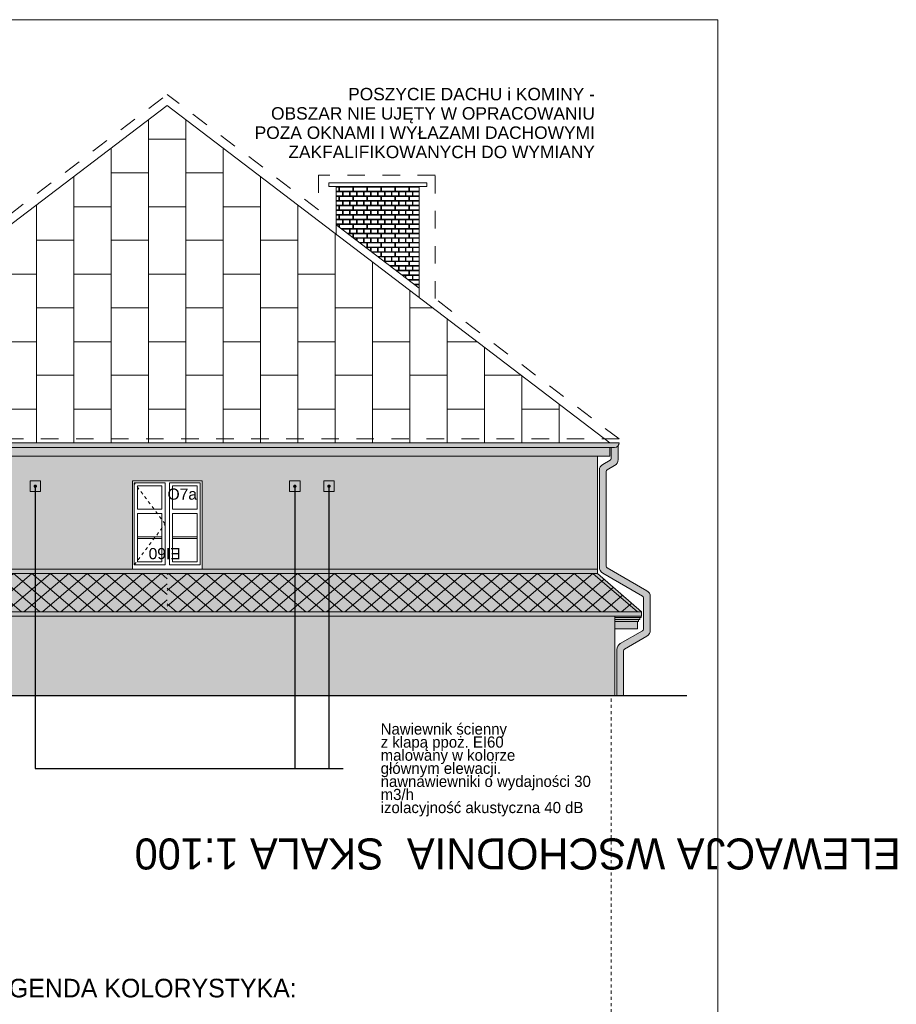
# Model space of a CAD drawing. Extents: x -396299 to -11759, y -15022 to 18278.
# Tile 8 of 205: x -363465 to -349347, y 1829 to 17678. Entities that reach past the tile are written whole.
import ezdxf

# ---------------------------------------------------------------- set-up
doc = ezdxf.new("R2010")
doc.units = 0
doc.header["$MEASUREMENT"] = 0
doc.linetypes.add('Dashed', pattern=[564.444447, 282.222223, -282.222223])
doc.linetypes.add('Hidden Line', pattern=[100, 50, -50])
for name, color, linetype, lineweight, true_color in [('A-Opisy_Nr_Pióra__88', 7, 'Continuous', 20, 0xfd4435), ('Arch kolorystyka_Nr_Pióra__102', 7, 'Continuous', 13, 0xcccccc), ('Arch okna_Nr_Pióra__114', 7, 'Continuous', 13, 0xf1d696), ('arch wypelnienia_Nr_Pióra__2', 7, 'Continuous', 13, 0x7f7f7f)]:
    doc.layers.add(name, color=color, linetype=linetype, lineweight=lineweight, true_color=true_color)
for name, color, linetype, lineweight in [('Arch okna_Nr_Pióra__32', 34, 'Continuous', 15), ('Arch opisy okien_Nr_Pióra__21', 7, 'Continuous', 13), ('Arch opisy_Nr_Pióra__1', 7, 'Continuous', 25), ('Arch opisy_Nr_Pióra__21', 7, 'Continuous', 13), ('ARCH TABELA_Nr_Pióra__21', 7, 'Continuous', 13), ('INWENT DACH_Nr_Pióra__21', 7, 'Continuous', 13), ('INWENT DACH_Nr_Pióra__5', 7, 'Continuous', 13), ('INWENT KONST. DREWNIANA_Nr_Pióra__21', 7, 'Continuous', 13), ('INWENT ODWODNIENIE_Nr_Pióra__21', 7, 'Continuous', 13), ('INWENT ODWODNIENIE_Nr_Pióra__5', 7, 'Continuous', 13), ('INWENT. DRZWI_Nr_Pióra__21', 7, 'Continuous', 13), ('INWENT.ŚCIANY_Nr_Pióra__1', 7, 'Continuous', 25), ('INWENT.ŚCIANY_Nr_Pióra__21', 7, 'Continuous', 13)]:
    doc.layers.add(name, color=color, linetype=linetype, lineweight=lineweight)
doc.styles.add('GENERATED_STYLE_3', font='txt')
doc.styles.add('GENERATED_STYLE_4', font='txt')
doc.styles.add('GENERATED_STYLE_8', font='arial.ttf')
doc.dimstyles.new('GENERATED_STYLE__11', dxfattribs={"dimtxt": 0.18, "dimasz": 109.44, "dimexe": 0.18, "dimexo": 0.0625, "dimgap": 0.09, "dimtad": 0, "dimtih": 1, "dimtoh": 1, "dimdec": 4, "dimzin": 0, "dimdsep": 46, "dimcen": 0.09, "dimadec": 0, "dimazin": 0, "dimtfac": 1, "dimtdec": 4, "dimtmove": 0, "dimatfit": 3, "dimldrblk": 'ARROWHEAD_11', "dimfxl": 0, "dimtolj": 1, "dimtzin": 0, "dimarcsym": 0})

# ---------------------------------------------------------------- blocks, each defined once
blk = doc.blocks.new('*X36')
at = {"layer": 'Arch kolorystyka_Nr_Pióra__102', "linetype": 'Continuous'}
for p, q in [((-358323, 14984), (-358369, 14984)), ((-358369, 14919), (-358323, 14919)), ((-358369, 14909), (-358369, 14844)), ((-358369, 14909), (-358266, 14909)), ((-358323, 14919), (-358323, 14984)), ((-358098, 14984), (-358313, 14984)), ((-358313, 14919), (-358313, 14984)), ((-358313, 14919), (-358098, 14919)), ((-358266, 14909), (-358266, 14844)), ((-358256, 14909), (-358256, 14844)), ((-358256, 14909), (-358154, 14909)), ((-358154, 14909), (-358154, 14844)), ((-358144, 14909), (-358144, 14844)), ((-358144, 14909), (-358041, 14909)), ((-358098, 14919), (-358098, 14984)), ((-357873, 14984), (-358088, 14984)), ((-358088, 14919), (-358088, 14984)), ((-358088, 14919), (-357873, 14919)), ((-358041, 14909), (-358041, 14844)), ((-358031, 14909), (-358031, 14844)), ((-358031, 14909), (-357929, 14909)), ((-357929, 14909), (-357929, 14844)), ((-357919, 14909), (-357919, 14844)), ((-357919, 14909), (-357816, 14909)), ((-357873, 14919), (-357873, 14984)), ((-357648, 14984), (-357863, 14984)), ((-357863, 14919), (-357863, 14984)), ((-357863, 14919), (-357648, 14919)), ((-357816, 14909), (-357816, 14844)), ((-357806, 14909), (-357806, 14844)), ((-357806, 14909), (-357704, 14909)), ((-357704, 14909), (-357704, 14844)), ((-357694, 14909), (-357694, 14844)), ((-357694, 14909), (-357591, 14909)), ((-357648, 14919), (-357648, 14984)), ((-357423, 14984), (-357638, 14984)), ((-357638, 14919), (-357638, 14984)), ((-357638, 14919), (-357423, 14919)), ((-357591, 14909), (-357591, 14844)), ((-357581, 14909), (-357581, 14844)), ((-357581, 14909), (-357479, 14909)), ((-357479, 14909), (-357479, 14844)), ((-357469, 14909), (-357469, 14844)), ((-357469, 14909), (-357366, 14909)), ((-357423, 14919), (-357423, 14984)), ((-357198, 14984), (-357413, 14984)), ((-357413, 14919), (-357413, 14984)), ((-357413, 14919), (-357198, 14919)), ((-357366, 14909), (-357366, 14844)), ((-357356, 14909), (-357356, 14844)), ((-357356, 14909), (-357254, 14909)), ((-357254, 14909), (-357254, 14844)), ((-357244, 14909), (-357244, 14844)), ((-357244, 14909), (-357141, 14909)), ((-357198, 14919), (-357198, 14984)), ((-357029, 14984), (-357188, 14984)), ((-357188, 14919), (-357188, 14984)), ((-357188, 14919), (-357029, 14919)), ((-357141, 14909), (-357141, 14844)), ((-357131, 14909), (-357131, 14844)), ((-357131, 14909), (-357029, 14909)), ((-358369, 14844), (-358266, 14844)), ((-358323, 14834), (-358369, 14834)), ((-358369, 14769), (-358323, 14769)), ((-358369, 14759), (-358369, 14694)), ((-358369, 14759), (-358266, 14759)), ((-358323, 14769), (-358323, 14834)), ((-358098, 14834), (-358313, 14834)), ((-358313, 14769), (-358313, 14834)), ((-358313, 14769), (-358098, 14769)), ((-358266, 14759), (-358266, 14694)), ((-358256, 14844), (-358154, 14844)), ((-358256, 14759), (-358256, 14694)), ((-358256, 14759), (-358154, 14759)), ((-358154, 14759), (-358154, 14694)), ((-358144, 14844), (-358041, 14844)), ((-358144, 14759), (-358144, 14694)), ((-358144, 14759), (-358041, 14759)), ((-358098, 14769), (-358098, 14834)), ((-357873, 14834), (-358088, 14834)), ((-358088, 14769), (-358088, 14834)), ((-358088, 14769), (-357873, 14769)), ((-358041, 14759), (-358041, 14694)), ((-358031, 14844), (-357929, 14844)), ((-358031, 14759), (-358031, 14694)), ((-358031, 14759), (-357929, 14759)), ((-357929, 14759), (-357929, 14694)), ((-357919, 14844), (-357816, 14844)), ((-357919, 14759), (-357919, 14694)), ((-357919, 14759), (-357816, 14759)), ((-357873, 14769), (-357873, 14834)), ((-357648, 14834), (-357863, 14834)), ((-357863, 14769), (-357863, 14834)), ((-357863, 14769), (-357648, 14769)), ((-357816, 14759), (-357816, 14694)), ((-357806, 14844), (-357704, 14844)), ((-357806, 14759), (-357806, 14694)), ((-357806, 14759), (-357704, 14759)), ((-357704, 14759), (-357704, 14694)), ((-357694, 14844), (-357591, 14844)), ((-357694, 14759), (-357694, 14694)), ((-357694, 14759), (-357591, 14759)), ((-357648, 14769), (-357648, 14834)), ((-357423, 14834), (-357638, 14834)), ((-357638, 14769), (-357638, 14834)), ((-357638, 14769), (-357423, 14769)), ((-357591, 14759), (-357591, 14694)), ((-357581, 14844), (-357479, 14844)), ((-357581, 14759), (-357581, 14694)), ((-357581, 14759), (-357479, 14759)), ((-357479, 14759), (-357479, 14694)), ((-357469, 14844), (-357366, 14844)), ((-357469, 14759), (-357469, 14694)), ((-357469, 14759), (-357366, 14759)), ((-357423, 14769), (-357423, 14834)), ((-357198, 14834), (-357413, 14834)), ((-357413, 14769), (-357413, 14834)), ((-357413, 14769), (-357198, 14769)), ((-357366, 14759), (-357366, 14694)), ((-357356, 14844), (-357254, 14844)), ((-357356, 14759), (-357356, 14694)), ((-357356, 14759), (-357254, 14759)), ((-357254, 14759), (-357254, 14694)), ((-357244, 14844), (-357141, 14844)), ((-357244, 14759), (-357244, 14694)), ((-357244, 14759), (-357141, 14759)), ((-357198, 14769), (-357198, 14834)), ((-357029, 14834), (-357188, 14834)), ((-357188, 14769), (-357188, 14834)), ((-357188, 14769), (-357029, 14769)), ((-357141, 14759), (-357141, 14694)), ((-357131, 14844), (-357029, 14844)), ((-357131, 14759), (-357131, 14694)), ((-357131, 14759), (-357029, 14759)), ((-358369, 14694), (-358266, 14694)), ((-358323, 14684), (-358369, 14684)), ((-358369, 14619), (-358323, 14619)), ((-358369, 14609), (-358369, 14544)), ((-358369, 14609), (-358266, 14609)), ((-358323, 14619), (-358323, 14684)), ((-358098, 14684), (-358313, 14684)), ((-358313, 14619), (-358313, 14684)), ((-358313, 14619), (-358098, 14619)), ((-358266, 14609), (-358266, 14544)), ((-358256, 14694), (-358154, 14694)), ((-358256, 14609), (-358256, 14544)), ((-358256, 14609), (-358154, 14609)), ((-358154, 14609), (-358154, 14544)), ((-358144, 14694), (-358041, 14694)), ((-358144, 14609), (-358144, 14544)), ((-358144, 14609), (-358041, 14609)), ((-358098, 14619), (-358098, 14684)), ((-357873, 14684), (-358088, 14684)), ((-358088, 14619), (-358088, 14684)), ((-358088, 14619), (-357873, 14619)), ((-358041, 14609), (-358041, 14544)), ((-358031, 14694), (-357929, 14694)), ((-358031, 14609), (-358031, 14544)), ((-358031, 14609), (-357929, 14609)), ((-357929, 14609), (-357929, 14544)), ((-357919, 14694), (-357816, 14694)), ((-357919, 14609), (-357919, 14544)), ((-357919, 14609), (-357816, 14609)), ((-357873, 14619), (-357873, 14684)), ((-357648, 14684), (-357863, 14684)), ((-357863, 14619), (-357863, 14684)), ((-357863, 14619), (-357648, 14619)), ((-357816, 14609), (-357816, 14544)), ((-357806, 14694), (-357704, 14694)), ((-357806, 14609), (-357806, 14544)), ((-357806, 14609), (-357704, 14609)), ((-357704, 14609), (-357704, 14544)), ((-357694, 14694), (-357591, 14694)), ((-357694, 14609), (-357694, 14544)), ((-357694, 14609), (-357591, 14609)), ((-357648, 14619), (-357648, 14684)), ((-357423, 14684), (-357638, 14684)), ((-357638, 14619), (-357638, 14684)), ((-357638, 14619), (-357423, 14619)), ((-357591, 14609), (-357591, 14544)), ((-357581, 14694), (-357479, 14694)), ((-357581, 14609), (-357581, 14544)), ((-357581, 14609), (-357479, 14609)), ((-357479, 14609), (-357479, 14544)), ((-357469, 14694), (-357366, 14694)), ((-357469, 14609), (-357469, 14544)), ((-357469, 14609), (-357366, 14609)), ((-357423, 14619), (-357423, 14684)), ((-357198, 14684), (-357413, 14684)), ((-357413, 14619), (-357413, 14684)), ((-357413, 14619), (-357198, 14619)), ((-357366, 14609), (-357366, 14544)), ((-357356, 14694), (-357254, 14694)), ((-357356, 14609), (-357356, 14544)), ((-357356, 14609), (-357254, 14609)), ((-357254, 14609), (-357254, 14544)), ((-357244, 14694), (-357141, 14694)), ((-357244, 14609), (-357244, 14544)), ((-357244, 14609), (-357141, 14609)), ((-357198, 14619), (-357198, 14684)), ((-357029, 14684), (-357188, 14684)), ((-357188, 14619), (-357188, 14684)), ((-357188, 14619), (-357029, 14619)), ((-357141, 14609), (-357141, 14544)), ((-357131, 14694), (-357029, 14694)), ((-357131, 14609), (-357131, 14544)), ((-357131, 14609), (-357029, 14609)), ((-358369, 14544), (-358266, 14544)), ((-358323, 14534), (-358369, 14534)), ((-358369, 14469), (-358323, 14469)), ((-358369, 14459), (-358369, 14394)), ((-358369, 14459), (-358266, 14459)), ((-358323, 14469), (-358323, 14534)), ((-358098, 14534), (-358313, 14534)), ((-358313, 14469), (-358313, 14534)), ((-358313, 14469), (-358098, 14469)), ((-358266, 14459), (-358266, 14394)), ((-358256, 14544), (-358154, 14544)), ((-358256, 14459), (-358256, 14394)), ((-358256, 14459), (-358154, 14459)), ((-358154, 14459), (-358154, 14394)), ((-358144, 14544), (-358041, 14544)), ((-358144, 14459), (-358144, 14394)), ((-358144, 14459), (-358041, 14459)), ((-358098, 14469), (-358098, 14534)), ((-357873, 14534), (-358088, 14534)), ((-358088, 14469), (-358088, 14534)), ((-358088, 14469), (-357873, 14469)), ((-358041, 14459), (-358041, 14394)), ((-358031, 14544), (-357929, 14544)), ((-358031, 14459), (-358031, 14394)), ((-358031, 14459), (-357929, 14459)), ((-357929, 14459), (-357929, 14394)), ((-357919, 14544), (-357816, 14544)), ((-357919, 14459), (-357919, 14394)), ((-357919, 14459), (-357816, 14459)), ((-357873, 14469), (-357873, 14534)), ((-357648, 14534), (-357863, 14534)), ((-357863, 14469), (-357863, 14534)), ((-357863, 14469), (-357648, 14469)), ((-357816, 14459), (-357816, 14394)), ((-357806, 14544), (-357704, 14544)), ((-357806, 14459), (-357806, 14394)), ((-357806, 14459), (-357704, 14459)), ((-357704, 14459), (-357704, 14394)), ((-357694, 14544), (-357591, 14544)), ((-357694, 14459), (-357694, 14394)), ((-357694, 14459), (-357591, 14459)), ((-357648, 14469), (-357648, 14534)), ((-357423, 14534), (-357638, 14534)), ((-357638, 14469), (-357638, 14534)), ((-357638, 14469), (-357423, 14469)), ((-357591, 14459), (-357591, 14394)), ((-357581, 14544), (-357479, 14544)), ((-357581, 14459), (-357581, 14394)), ((-357581, 14459), (-357479, 14459)), ((-357479, 14459), (-357479, 14394)), ((-357469, 14544), (-357366, 14544)), ((-357469, 14459), (-357469, 14394)), ((-357469, 14459), (-357366, 14459)), ((-357423, 14469), (-357423, 14534)), ((-357198, 14534), (-357413, 14534)), ((-357413, 14469), (-357413, 14534)), ((-357413, 14469), (-357198, 14469)), ((-357366, 14459), (-357366, 14394)), ((-357356, 14544), (-357254, 14544)), ((-357356, 14459), (-357356, 14394)), ((-357356, 14459), (-357254, 14459)), ((-357254, 14459), (-357254, 14394)), ((-357244, 14544), (-357141, 14544)), ((-357244, 14459), (-357244, 14394)), ((-357244, 14459), (-357141, 14459)), ((-357198, 14469), (-357198, 14534)), ((-357029, 14534), (-357188, 14534)), ((-357188, 14469), (-357188, 14534)), ((-357188, 14469), (-357029, 14469)), ((-357141, 14459), (-357141, 14394)), ((-357131, 14544), (-357029, 14544)), ((-357131, 14459), (-357131, 14394)), ((-357131, 14459), (-357029, 14459)), ((-358369, 14394), (-358266, 14394)), ((-358323, 14384), (-358369, 14384)), ((-358323, 14343), (-358323, 14384)), ((-358098, 14384), (-358313, 14384)), ((-358313, 14335), (-358313, 14384)), ((-358291, 14319), (-358098, 14319)), ((-358278, 14309), (-358266, 14309)), ((-358266, 14309), (-358266, 14300)), ((-358256, 14394), (-358154, 14394)), ((-358256, 14309), (-358256, 14292)), ((-358256, 14309), (-358154, 14309)), ((-358154, 14309), (-358154, 14244)), ((-358144, 14394), (-358041, 14394)), ((-358144, 14309), (-358144, 14244)), ((-358144, 14309), (-358041, 14309)), ((-358098, 14319), (-358098, 14384)), ((-357873, 14384), (-358088, 14384)), ((-358088, 14319), (-358088, 14384)), ((-358088, 14319), (-357873, 14319)), ((-358041, 14309), (-358041, 14244)), ((-358031, 14394), (-357929, 14394)), ((-358031, 14309), (-358031, 14244)), ((-358031, 14309), (-357929, 14309)), ((-357929, 14309), (-357929, 14244)), ((-357919, 14394), (-357816, 14394)), ((-357919, 14309), (-357919, 14244)), ((-357919, 14309), (-357816, 14309)), ((-357873, 14319), (-357873, 14384)), ((-357648, 14384), (-357863, 14384)), ((-357863, 14319), (-357863, 14384)), ((-357863, 14319), (-357648, 14319)), ((-357816, 14309), (-357816, 14244)), ((-357806, 14394), (-357704, 14394)), ((-357806, 14309), (-357806, 14244)), ((-357806, 14309), (-357704, 14309)), ((-357704, 14309), (-357704, 14244)), ((-357694, 14394), (-357591, 14394)), ((-357694, 14309), (-357694, 14244)), ((-357694, 14309), (-357591, 14309)), ((-357648, 14319), (-357648, 14384)), ((-357423, 14384), (-357638, 14384)), ((-357638, 14319), (-357638, 14384)), ((-357638, 14319), (-357423, 14319)), ((-357591, 14309), (-357591, 14244)), ((-357581, 14394), (-357479, 14394)), ((-357581, 14309), (-357581, 14244)), ((-357581, 14309), (-357479, 14309)), ((-357479, 14309), (-357479, 14244)), ((-357469, 14394), (-357366, 14394)), ((-357469, 14309), (-357469, 14244)), ((-357469, 14309), (-357366, 14309)), ((-357423, 14319), (-357423, 14384)), ((-357198, 14384), (-357413, 14384)), ((-357413, 14319), (-357413, 14384)), ((-357413, 14319), (-357198, 14319)), ((-357366, 14309), (-357366, 14244)), ((-357356, 14394), (-357254, 14394)), ((-357356, 14309), (-357356, 14244)), ((-357356, 14309), (-357254, 14309)), ((-357254, 14309), (-357254, 14244)), ((-357244, 14394), (-357141, 14394)), ((-357244, 14309), (-357244, 14244)), ((-357244, 14309), (-357141, 14309)), ((-357198, 14319), (-357198, 14384)), ((-357029, 14384), (-357188, 14384)), ((-357188, 14319), (-357188, 14384)), ((-357188, 14319), (-357029, 14319)), ((-357141, 14309), (-357141, 14244)), ((-357131, 14394), (-357029, 14394)), ((-357131, 14309), (-357131, 14244)), ((-357131, 14309), (-357029, 14309)), ((-358193, 14244), (-358154, 14244)), ((-358098, 14234), (-358179, 14234)), ((-358144, 14244), (-358041, 14244)), ((-358098, 14171), (-358098, 14234)), ((-357873, 14234), (-358088, 14234)), ((-358088, 14169), (-358088, 14234)), ((-358088, 14169), (-357873, 14169)), ((-358081, 14159), (-358041, 14159)), ((-358041, 14159), (-358041, 14129)), ((-358031, 14244), (-357929, 14244)), ((-358031, 14159), (-358031, 14121)), ((-358031, 14159), (-357929, 14159)), ((-357929, 14159), (-357929, 14094)), ((-357919, 14244), (-357816, 14244)), ((-357919, 14159), (-357919, 14094)), ((-357919, 14159), (-357816, 14159)), ((-357873, 14169), (-357873, 14234)), ((-357648, 14234), (-357863, 14234)), ((-357863, 14169), (-357863, 14234)), ((-357863, 14169), (-357648, 14169)), ((-357816, 14159), (-357816, 14094)), ((-357806, 14244), (-357704, 14244)), ((-357806, 14159), (-357806, 14094)), ((-357806, 14159), (-357704, 14159)), ((-357704, 14159), (-357704, 14094)), ((-357694, 14244), (-357591, 14244)), ((-357694, 14159), (-357694, 14094)), ((-357694, 14159), (-357591, 14159)), ((-357648, 14169), (-357648, 14234)), ((-357423, 14234), (-357638, 14234)), ((-357638, 14169), (-357638, 14234)), ((-357638, 14169), (-357423, 14169)), ((-357591, 14159), (-357591, 14094)), ((-357581, 14244), (-357479, 14244)), ((-357581, 14159), (-357581, 14094)), ((-357581, 14159), (-357479, 14159)), ((-357479, 14159), (-357479, 14094)), ((-357469, 14244), (-357366, 14244)), ((-357469, 14159), (-357469, 14094)), ((-357469, 14159), (-357366, 14159)), ((-357423, 14169), (-357423, 14234)), ((-357198, 14234), (-357413, 14234)), ((-357413, 14169), (-357413, 14234)), ((-357413, 14169), (-357198, 14169)), ((-357366, 14159), (-357366, 14094)), ((-357356, 14244), (-357254, 14244)), ((-357356, 14159), (-357356, 14094)), ((-357356, 14159), (-357254, 14159)), ((-357254, 14159), (-357254, 14094)), ((-357244, 14244), (-357141, 14244)), ((-357244, 14159), (-357244, 14094)), ((-357244, 14159), (-357141, 14159)), ((-357198, 14169), (-357198, 14234)), ((-357029, 14234), (-357188, 14234)), ((-357188, 14169), (-357188, 14234)), ((-357188, 14169), (-357029, 14169)), ((-357141, 14159), (-357141, 14094)), ((-357131, 14244), (-357029, 14244)), ((-357131, 14159), (-357131, 14094)), ((-357131, 14159), (-357029, 14159)), ((-357996, 14094), (-357929, 14094)), ((-357873, 14084), (-357982, 14084)), ((-357919, 14094), (-357816, 14094)), ((-357897, 14019), (-357873, 14019)), ((-357884, 14009), (-357816, 14009)), ((-357873, 14019), (-357873, 14084)), ((-357648, 14084), (-357863, 14084)), ((-357863, 14019), (-357863, 14084)), ((-357863, 14019), (-357648, 14019)), ((-357816, 14009), (-357816, 13957)), ((-357806, 14094), (-357704, 14094)), ((-357806, 14009), (-357806, 13950)), ((-357806, 14009), (-357704, 14009)), ((-357704, 14009), (-357704, 13944)), ((-357694, 14094), (-357591, 14094)), ((-357694, 14009), (-357694, 13944)), ((-357694, 14009), (-357591, 14009)), ((-357648, 14019), (-357648, 14084)), ((-357423, 14084), (-357638, 14084)), ((-357638, 14019), (-357638, 14084)), ((-357638, 14019), (-357423, 14019)), ((-357591, 14009), (-357591, 13944)), ((-357581, 14094), (-357479, 14094)), ((-357581, 14009), (-357581, 13944)), ((-357581, 14009), (-357479, 14009)), ((-357479, 14009), (-357479, 13944)), ((-357469, 14094), (-357366, 14094)), ((-357469, 14009), (-357469, 13944)), ((-357469, 14009), (-357366, 14009)), ((-357423, 14019), (-357423, 14084)), ((-357198, 14084), (-357413, 14084)), ((-357413, 14019), (-357413, 14084)), ((-357413, 14019), (-357198, 14019)), ((-357366, 14009), (-357366, 13944)), ((-357356, 14094), (-357254, 14094)), ((-357356, 14009), (-357356, 13944)), ((-357356, 14009), (-357254, 14009)), ((-357254, 14009), (-357254, 13944)), ((-357244, 14094), (-357141, 14094)), ((-357244, 14009), (-357244, 13944)), ((-357244, 14009), (-357141, 14009)), ((-357198, 14019), (-357198, 14084)), ((-357029, 14084), (-357188, 14084)), ((-357188, 14019), (-357188, 14084)), ((-357188, 14019), (-357029, 14019)), ((-357141, 14009), (-357141, 13944)), ((-357131, 14094), (-357029, 14094)), ((-357131, 14009), (-357131, 13944)), ((-357131, 14009), (-357029, 14009)), ((-357799, 13944), (-357704, 13944)), ((-357648, 13934), (-357786, 13934)), ((-357700, 13869), (-357648, 13869)), ((-357694, 13944), (-357591, 13944)), ((-357687, 13859), (-357591, 13859)), ((-357648, 13869), (-357648, 13934)), ((-357423, 13934), (-357638, 13934)), ((-357638, 13869), (-357638, 13934)), ((-357638, 13869), (-357423, 13869)), ((-357602, 13794), (-357591, 13794)), ((-357591, 13859), (-357591, 13794)), ((-357581, 13944), (-357479, 13944)), ((-357581, 13859), (-357581, 13794)), ((-357581, 13859), (-357479, 13859)), ((-357581, 13794), (-357479, 13794)), ((-357479, 13859), (-357479, 13794)), ((-357469, 13944), (-357366, 13944)), ((-357469, 13859), (-357469, 13794)), ((-357469, 13859), (-357366, 13859)), ((-357469, 13794), (-357366, 13794)), ((-357423, 13869), (-357423, 13934)), ((-357198, 13934), (-357413, 13934)), ((-357413, 13869), (-357413, 13934)), ((-357413, 13869), (-357198, 13869)), ((-357366, 13859), (-357366, 13794)), ((-357356, 13944), (-357254, 13944)), ((-357356, 13859), (-357356, 13794)), ((-357356, 13859), (-357254, 13859)), ((-357356, 13794), (-357254, 13794)), ((-357254, 13859), (-357254, 13794)), ((-357244, 13944), (-357141, 13944)), ((-357244, 13859), (-357244, 13794)), ((-357244, 13859), (-357141, 13859)), ((-357244, 13794), (-357141, 13794)), ((-357198, 13869), (-357198, 13934)), ((-357029, 13934), (-357188, 13934)), ((-357188, 13869), (-357188, 13934)), ((-357188, 13869), (-357029, 13869)), ((-357141, 13859), (-357141, 13794)), ((-357131, 13944), (-357029, 13944)), ((-357131, 13859), (-357131, 13794)), ((-357131, 13859), (-357029, 13859)), ((-357131, 13794), (-357029, 13794)), ((-357423, 13784), (-357589, 13784)), ((-357503, 13719), (-357423, 13719)), ((-357490, 13709), (-357479, 13709)), ((-357479, 13709), (-357479, 13700)), ((-357469, 13709), (-357469, 13692)), ((-357469, 13709), (-357366, 13709)), ((-357423, 13719), (-357423, 13784)), ((-357198, 13784), (-357413, 13784)), ((-357413, 13719), (-357413, 13784)), ((-357413, 13719), (-357198, 13719)), ((-357405, 13644), (-357366, 13644)), ((-357198, 13634), (-357392, 13634)), ((-357366, 13709), (-357366, 13644)), ((-357356, 13709), (-357356, 13644)), ((-357356, 13709), (-357254, 13709)), ((-357356, 13644), (-357254, 13644)), ((-357254, 13709), (-357254, 13644)), ((-357244, 13709), (-357244, 13644)), ((-357244, 13709), (-357141, 13709)), ((-357244, 13644), (-357141, 13644)), ((-357198, 13719), (-357198, 13784)), ((-357198, 13569), (-357198, 13634)), ((-357029, 13784), (-357188, 13784)), ((-357188, 13719), (-357188, 13784)), ((-357188, 13719), (-357029, 13719)), ((-357029, 13634), (-357188, 13634)), ((-357188, 13569), (-357188, 13634)), ((-357141, 13709), (-357141, 13644)), ((-357131, 13709), (-357131, 13644)), ((-357131, 13709), (-357029, 13709)), ((-357131, 13644), (-357029, 13644)), ((-357306, 13569), (-357198, 13569)), ((-357293, 13559), (-357254, 13559)), ((-357254, 13559), (-357254, 13529)), ((-357244, 13559), (-357244, 13521)), ((-357244, 13559), (-357141, 13559)), ((-357208, 13494), (-357141, 13494)), ((-357188, 13569), (-357029, 13569)), ((-357029, 13484), (-357188, 13484)), ((-357188, 13478), (-357188, 13484)), ((-357141, 13559), (-357141, 13494)), ((-357131, 13559), (-357131, 13494)), ((-357131, 13559), (-357029, 13559)), ((-357131, 13494), (-357029, 13494)), ((-357109, 13419), (-357029, 13419)), ((-357096, 13409), (-357029, 13409))]:
    blk.add_line(p, q, dxfattribs=at)
blk = doc.blocks.new('Wypełnienie_18')
at = {"layer": 'Arch kolorystyka_Nr_Pióra__102', "linetype": 'Continuous'}
blk.add_blockref('*X36', (0, 0), dxfattribs=at)
blk = doc.blocks.new('ARROWHEAD_11')
at = {"color": 0, "linetype": 'Continuous', "lineweight": 0}
blk.add_line((0, 0), (-1, 0), dxfattribs=at)
at = {"color": 0, "linetype": 'Continuous', "lineweight": 0, "const_width": 0.25, "flags": 128}
blk.add_lwpolyline([(-0.125, 0, 1), (0.125, 0, 1)], format="xyb", close=True, dxfattribs=at)

msp = doc.modelspace()

# ---------------------------------------------------------------- hatches: boundary and pattern name
at = {"layer": 'Arch okna_Nr_Pióra__114', "linetype": 'Continuous', "lineweight": 0, "true_color": 0x3c3525}
for points in [[(-353958.9, 10793.4), (-368218.9, 10793.4), (-368218.9, 10653.2), (-353958.9, 10653.2)], [(-353457.2, 8075), (-353878.9, 8075), (-353878.9, 8053.2), (-353878.9, 8023.2), (-353878.9, 7993.2), (-353878.9, 7873.2), (-353517.2, 7873.2), (-353517.2, 7993.2), (-353497.2, 7993.2), (-353497.2, 8023.2), (-353477.2, 8023.2), (-353477.2, 8053.2), (-353457.2, 8053.2)]]:
    msp.add_hatch(color=39, dxfattribs=at).paths.add_polyline_path(points, flags=0)
at = {"layer": 'Arch okna_Nr_Pióra__114', "linetype": 'Continuous', "lineweight": 0, "true_color": 0x786b4b}
for points in [[(-361648.9, 8833.2), (-361648.9, 10253.2), (-360528.9, 10253.2), (-360528.9, 8833.2), (-354158.9, 8833.2), (-354158.9, 10653.2), (-368018.9, 10653.2), (-368018.9, 8833.2)], [(-361088.9, 8075), (-368298.9, 8075), (-368298.9, 6793.2), (-353878.9, 6793.2), (-353878.9, 8075)]]:
    msp.add_hatch(color=47, dxfattribs=at).paths.add_polyline_path(points, flags=0)
at = {"layer": 'Arch okna_Nr_Pióra__32', "linetype": 'Continuous', "lineweight": 0, "true_color": 0x603000}
for points in [[(-368293.9, 10793.4), (-353883.9, 10793.4, 0.40745), (-353808.9, 10868.4), (-353883.9, 10868.4), (-368368.3, 10868.4, 0.410504)], [(-353938.9, 10614, -0.2679492), (-353953.9, 10588), (-354073.9, 10518.7, 0.2679492), (-354128.9, 10423.5), (-354128.9, 8865.6, 0.2679492), (-354073.9, 8770.3), (-353433.9, 8400.8, -0.2679492), (-353418.9, 8374.8), (-353418.9, 7868.7, -0.2679492), (-353433.9, 7842.7), (-353793.9, 7634.9, 0.2679492), (-353848.9, 7539.6), (-353848.9, 6793.2), (-353738.9, 6793.2), (-353738.9, 7522.3, -0.2679492), (-353723.9, 7548.2), (-353363.9, 7756.1, 0.2679492), (-353308.9, 7851.4), (-353308.9, 8392.1, 0.2679492), (-353363.9, 8487.4), (-354003.9, 8856.9, -0.2679492), (-354018.9, 8882.9), (-354018.9, 10406.2, -0.2679492), (-354003.9, 10432.1), (-353883.9, 10501.4, 0.2679492), (-353828.9, 10596.7), (-353828.9, 10817.9, -0.2069146), (-353883.9, 10793.4), (-353938.9, 10793.4)], [(-368757.2, 8145.4), (-361088.9, 8145.4), (-361088.9, 8765), (-368018.9, 8765)], [(-354158.9, 8765), (-368018.9, 8765), (-368018.9, 8833.2), (-354158.9, 8833.2)], [(-361088.9, 8145.4), (-353448.9, 8145.4), (-354158.9, 8765), (-361088.9, 8765)], [(-361088.9, 8075), (-353448.9, 8075), (-353448.9, 8145.4), (-361088.9, 8145.4), (-368757.2, 8145.4), (-368757.2, 8075)]]:
    msp.add_hatch(color=48, dxfattribs=at).paths.add_polyline_path(points, flags=0)
at = {"layer": 'arch wypelnienia_Nr_Pióra__2', "linetype": 'Continuous'}
h = msp.add_hatch(dxfattribs=at)
h.set_pattern_fill('Concrete_Block', color=256, style=0, pattern_type=2)
h.set_pattern_definition([(139.3987, (-368018.87, 8764.96), (148.4924, 127.279), []), (40.6013, (-368018.87, 8764.96), (-148.4924, 127.279), [])])
h.paths.add_polyline_path([(-361088.9, 8145.4), (-368757.2, 8145.4), (-368018.9, 8765), (-361088.9, 8765)], flags=0)
h = msp.add_hatch(dxfattribs=at)
h.set_pattern_fill('Concrete_Block', color=256, style=0, pattern_type=2)
h.set_pattern_definition([(139.3987, (-368788.87, 8764.96), (148.4924, 127.2792), []), (40.6013, (-368788.87, 8764.96), (-148.4924, 127.2792), [])])
h.paths.add_polyline_path([(-353448.9, 8145.4), (-361088.9, 8145.4), (-361088.9, 8765), (-354158.9, 8765)], flags=0)

# ---------------------------------------------------------------- linework, layer by layer
at = {"layer": 'A-Opisy_Nr_Pióra__88', "linetype": 'Dashed'}
for p, q in [((-363631.5, 14537.3), (-361088.9, 16474)), ((-358653.4, 14619), (-361088.9, 16474)), ((-356775.3, 15176), (-358653.4, 15176)), ((-358653.4, 15176), (-358653.4, 14619)), ((-356775.3, 13188.5), (-356775.3, 15176)), ((-353808.9, 10929), (-356775.3, 13188.5)), ((-353808.9, 10929), (-368368.3, 10929))]:
    msp.add_line(p, q, dxfattribs=at)
at = {"layer": 'ARCH TABELA_Nr_Pióra__21', "linetype": 'Continuous'}
for p, q in [((-394021.9, 17678.4), (-352221.9, 17678.4)), ((-352221.9, 17678.4), (-352221.9, -12021.6))]:
    msp.add_line(p, q, dxfattribs=at)
at = {"layer": 'arch wypelnienia_Nr_Pióra__2', "linetype": 'Continuous'}
for p, q in [((-361389.5, 16070.8), (-361389.5, 10869)), ((-360788.3, 16070.8), (-360788.3, 10869)), ((-360788.3, 15753.6), (-361389.5, 15753.6)), ((-361990.7, 15612.9), (-361990.7, 10869)), ((-360187.1, 15612.9), (-360187.1, 10869)), ((-362591.9, 15155), (-362591.9, 10869)), ((-361389.5, 15213.6), (-361990.7, 15213.6)), ((-360788.3, 15213.6), (-360187.1, 15213.6)), ((-359585.9, 15155), (-359585.9, 10869)), ((-363193.1, 14697), (-363193.1, 10869)), ((-361990.7, 14667.5), (-362591.9, 14667.5)), ((-360788.3, 14667.5), (-361389.5, 14667.5)), ((-360187.1, 14667.5), (-359585.9, 14667.5)), ((-358984.7, 14697), (-358984.7, 10869)), ((-362591.9, 14127.5), (-363193.1, 14127.5)), ((-361389.5, 14127.5), (-361990.7, 14127.5)), ((-360788.3, 14127.5), (-360187.1, 14127.5)), ((-359585.9, 14127.5), (-358984.7, 14127.5)), ((-358383.5, 14239.1), (-358383.5, 10869)), ((-357782.3, 13781.2), (-357782.3, 10869)), ((-363193.1, 13581.3), (-363794.3, 13581.3)), ((-361990.7, 13581.3), (-362591.9, 13581.3)), ((-360788.3, 13581.3), (-361389.5, 13581.3)), ((-360187.1, 13581.3), (-359585.9, 13581.3)), ((-358984.7, 13581.3), (-358383.5, 13581.3)), ((-357181.1, 13323.3), (-357181.1, 10869)), ((-362591.9, 13041.3), (-363193.1, 13041.3)), ((-361398.9, 13041.3), (-361990.7, 13041.3)), ((-360778.9, 13041.3), (-360187.1, 13041.3)), ((-359585.9, 13041.3), (-358984.7, 13041.3)), ((-358383.5, 13041.3), (-357782.3, 13041.3)), ((-357181.1, 13041.3), (-356810.9, 13041.3)), ((-356579.9, 12865.3), (-356579.9, 10869)), ((-363193.1, 12495.1), (-363794.3, 12495.1)), ((-361990.7, 12495.1), (-362591.9, 12495.1)), ((-361389.5, 12495.1), (-360788.3, 12495.1)), ((-360187.1, 12495.1), (-359585.9, 12495.1)), ((-358984.7, 12495.1), (-358383.5, 12495.1)), ((-357782.3, 12495.1), (-357181.1, 12495.1)), ((-356579.9, 12495.1), (-356093.8, 12495.1)), ((-355978.7, 12407.4), (-355978.7, 10869)), ((-362591.9, 11955.1), (-363193.1, 11955.1)), ((-361389.5, 11955.1), (-361990.7, 11955.1)), ((-360788.3, 11955.1), (-360187.1, 11955.1)), ((-359585.9, 11955.1), (-358984.7, 11955.1)), ((-358383.5, 11955.1), (-357782.3, 11955.1)), ((-357181.1, 11955.1), (-356579.9, 11955.1)), ((-355978.7, 11955.1), (-355384.9, 11955.1)), ((-355377.5, 11949.5), (-355377.5, 10869)), ((-354776.3, 11491.6), (-354776.3, 10869)), ((-363193.1, 11409), (-363794.3, 11409)), ((-361990.7, 11409), (-362591.9, 11409)), ((-360788.3, 11409), (-361389.5, 11409)), ((-360187.1, 11409), (-359585.9, 11409)), ((-358984.7, 11409), (-358383.5, 11409)), ((-357782.3, 11409), (-357181.1, 11409)), ((-356579.9, 11409), (-355978.7, 11409)), ((-355377.5, 11409), (-354776.3, 11409))]:
    msp.add_line(p, q, dxfattribs=at)
at = {"layer": 'INWENT DACH_Nr_Pióra__21', "linetype": 'Continuous'}
for p, q in [((-361088.9, 16299.8), (-368218.9, 10869)), ((-361088.9, 16299.8), (-353958.9, 10869)), ((-358488.9, 15053.7), (-356908.9, 15053.7)), ((-358488.9, 15053.7), (-358488.9, 14993.7)), ((-358488.9, 14993.7), (-356908.9, 14993.7)), ((-358368.9, 14993.7), (-358368.9, 14228)), ((-357028.9, 14993.7), (-357028.9, 13207.3)), ((-356908.9, 15053.7), (-356908.9, 14993.7)), ((-358368.9, 14378), (-357028.9, 13357.3)), ((-353958.9, 10869), (-368218.9, 10869)), ((-353958.9, 10793.4), (-353958.9, 10653.2))]:
    msp.add_line(p, q, dxfattribs=at)
at = {"layer": 'INWENT DACH_Nr_Pióra__5', "linetype": 'Continuous'}
for p, q in [((-354158.9, 8765), (-353448.9, 8145.4)), ((-368757.2, 8145.4), (-361088.9, 8145.4)), ((-361088.9, 8145.4), (-353448.9, 8145.4)), ((-353448.9, 8075), (-353448.9, 8145.4)), ((-368757.2, 8075), (-361088.9, 8075)), ((-361088.9, 8075), (-353448.9, 8075)), ((-353878.9, 8053.2), (-353457.2, 8053.2)), ((-353878.9, 8023.2), (-353477.2, 8023.2)), ((-353878.9, 7993.2), (-353497.2, 7993.2)), ((-353517.2, 7993.2), (-353517.2, 7873.2)), ((-353517.2, 7993.2), (-353497.2, 7993.2)), ((-353497.2, 7993.2), (-353497.2, 8023.2)), ((-353497.2, 8023.2), (-353477.2, 8023.2)), ((-353477.2, 8023.2), (-353477.2, 8053.2)), ((-353477.2, 8053.2), (-353457.2, 8053.2)), ((-353457.2, 8053.2), (-353457.2, 8075)), ((-353878.9, 7873.2), (-353517.2, 7873.2))]:
    msp.add_line(p, q, dxfattribs=at)
at = {"layer": 'INWENT KONST. DREWNIANA_Nr_Pióra__21', "linetype": 'Continuous'}
msp.add_line((-353958.9, 10653.2), (-368218.9, 10653.2), dxfattribs=at)
at = {"layer": 'INWENT ODWODNIENIE_Nr_Pióra__21', "linetype": 'Continuous'}
for p, q in [((-353938.9, 10793.4), (-353938.9, 10614)), ((-353828.9, 10818), (-353828.9, 10596.7)), ((-353953.9, 10588), (-354073.9, 10518.7)), ((-353883.9, 10501.4), (-354003.9, 10432.1)), ((-354128.9, 10423.5), (-354128.9, 8865.6)), ((-354018.9, 10406.2), (-354018.9, 8882.9)), ((-354073.9, 8770.3), (-353433.9, 8400.8)), ((-354003.9, 8856.9), (-353363.9, 8487.4)), ((-353418.9, 8374.8), (-353418.9, 7868.7)), ((-353308.9, 8392.1), (-353308.9, 7851.4)), ((-353793.9, 7634.9), (-353433.9, 7842.7)), ((-353723.9, 7548.2), (-353363.9, 7756.1)), ((-353848.9, 7539.6), (-353848.9, 6793.2)), ((-353738.9, 7522.3), (-353738.9, 6793.2))]:
    msp.add_line(p, q, dxfattribs=at)
for centre, radius, start, end in [((-354018.9, 10423.5), 110, 120, 180), ((-353968.9, 10614), 30, 300, 0), ((-353938.9, 10596.7), 110, 300, 0), ((-353988.9, 10406.2), 30, 120, 180), ((-353988.9, 8882.9), 30, 180, 240), ((-354018.9, 8865.6), 110, 180, 240), ((-353448.9, 8374.8), 30, 0, 60), ((-353418.9, 8392.1), 110, 0, 60), ((-353448.9, 7868.7), 30, 300, 0), ((-353418.9, 7851.4), 110, 300, 0), ((-353738.9, 7539.6), 110, 120, 180), ((-353708.9, 7522.3), 30, 120, 180)]:
    msp.add_arc(centre, radius, start, end, dxfattribs=at)
at = {"layer": 'INWENT ODWODNIENIE_Nr_Pióra__5', "linetype": 'Continuous'}
for p, q in [((-353808.9, 10868.4), (-368368.3, 10868.4)), ((-353883.9, 10793.4), (-368293.9, 10793.4))]:
    msp.add_line(p, q, dxfattribs=at)
msp.add_arc((-353883.9, 10869), 75, 270, 359.54221, dxfattribs=at)
at = {"layer": 'INWENT. DRZWI_Nr_Pióra__21', "linetype": 'Continuous'}
for p, q in [((-363128.9, 10253.2), (-363298.9, 10253.2)), ((-363298.9, 10253.2), (-363298.9, 10083.2)), ((-363128.9, 10083.2), (-363128.9, 10253.2)), ((-361123.9, 10223.2), (-361618.9, 10223.2)), ((-361618.9, 10223.2), (-361618.9, 8903.2)), ((-361568.9, 10173.2), (-361568.9, 9799.2)), ((-361173.9, 10173.2), (-361568.9, 10173.2)), ((-361173.9, 9799.2), (-361173.9, 10173.2)), ((-361123.9, 8903.2), (-361123.9, 10223.2)), ((-361053.9, 8903.2), (-361053.9, 10223.2)), ((-360558.9, 10223.2), (-361053.9, 10223.2)), ((-361003.9, 9799.2), (-361003.9, 10173.2)), ((-360608.9, 10173.2), (-361003.9, 10173.2)), ((-360608.9, 10173.2), (-360608.9, 9799.2)), ((-360558.9, 10223.2), (-360558.9, 8903.2)), ((-359118.9, 10083.2), (-359118.9, 10253.2)), ((-359118.9, 10253.2), (-358948.9, 10253.2)), ((-358948.9, 10253.2), (-358948.9, 10083.2)), ((-358568.9, 10083.2), (-358568.9, 10253.2)), ((-358568.9, 10253.2), (-358398.9, 10253.2)), ((-358398.9, 10253.2), (-358398.9, 10083.2)), ((-363298.9, 10083.2), (-363128.9, 10083.2)), ((-358948.9, 10083.2), (-359118.9, 10083.2)), ((-358398.9, 10083.2), (-358568.9, 10083.2)), ((-361568.9, 9799.2), (-361173.9, 9799.2)), ((-361568.9, 9729.2), (-361568.9, 8953.2)), ((-361568.9, 9729.2), (-361173.9, 9729.2)), ((-361173.9, 8953.2), (-361173.9, 9729.2)), ((-360608.9, 9799.2), (-361003.9, 9799.2)), ((-360608.9, 9729.2), (-361003.9, 9729.2)), ((-361003.9, 8953.2), (-361003.9, 9729.2)), ((-360608.9, 9729.2), (-360608.9, 8953.2)), ((-361568.9, 9354.2), (-361173.9, 9354.2)), ((-360608.9, 9354.2), (-361003.9, 9354.2)), ((-361568.9, 9328.2), (-361173.9, 9328.2)), ((-360608.9, 9328.2), (-361003.9, 9328.2)), ((-361123.9, 8903.2), (-361618.9, 8903.2)), ((-361173.9, 8953.2), (-361568.9, 8953.2)), ((-360558.9, 8903.2), (-361053.9, 8903.2)), ((-360608.9, 8953.2), (-361003.9, 8953.2))]:
    msp.add_line(p, q, dxfattribs=at)
at = {"layer": 'INWENT. DRZWI_Nr_Pióra__21', "linetype": 'Hidden Line'}
for p, q in [((-361123.9, 9563.2), (-361618.9, 10223.2)), ((-361618.9, 8903.2), (-361123.9, 9563.2))]:
    msp.add_line(p, q, dxfattribs=at)
at = {"layer": 'INWENT.ŚCIANY_Nr_Pióra__1', "linetype": 'Continuous'}
msp.add_line((-352721.9, 6793.2), (-369455.9, 6793.2), dxfattribs=at)
at = {"layer": 'INWENT.ŚCIANY_Nr_Pióra__21', "linetype": 'Continuous'}
for p, q in [((-354158.9, 8765), (-354158.9, 10653.2)), ((-360528.9, 10253.2), (-361648.9, 10253.2)), ((-361648.9, 10253.2), (-361648.9, 8833.2)), ((-360528.9, 10253.2), (-360528.9, 8833.2)), ((-368018.9, 8833.2), (-361088.9, 8833.2)), ((-368018.9, 8765), (-361088.9, 8765)), ((-360528.9, 8833.2), (-361648.9, 8833.2)), ((-361088.9, 8833.2), (-354158.9, 8833.2)), ((-361088.9, 8765), (-354158.9, 8765)), ((-353878.9, 8075), (-353878.9, 6793.2))]:
    msp.add_line(p, q, dxfattribs=at)
at = {"layer": 'INWENT.ŚCIANY_Nr_Pióra__21', "linetype": 'Hidden Line'}
msp.add_line((-353938.9, 6750.2), (-353938.9, -3991.8), dxfattribs=at)

# ---------------------------------------------------------------- block references
at = {"layer": 'Arch kolorystyka_Nr_Pióra__102', "linetype": 'Continuous'}
msp.add_blockref('Wypełnienie_18', (0, 0), dxfattribs=at)

# ---------------------------------------------------------------- texts
at = {"layer": 'A-Opisy_Nr_Pióra__88', "linetype": 'Continuous', "insert": (-354201.8, 16580.6), "char_height": 200, "width": 6616.894, "attachment_point": 3, "line_spacing_factor": 0.930841, "style": 'GENERATED_STYLE_8'}
msp.add_mtext('{POSZYCIE DACHU i KOMINY - \\POBSZAR NIE UJĘTY W OPRACOWANIU \\PPOZA OKNAMI I WYŁAZAMI DACHOWYMI ZAKFALIFIKOWANYCH DO WYMIANY}', dxfattribs=at)
at = {"layer": 'Arch opisy okien_Nr_Pióra__21', "linetype": 'Continuous', "insert": (-360608.9, 10132), "char_height": 180, "attachment_point": 3, "style": 'GENERATED_STYLE_8'}
msp.add_mtext('{O7a}', dxfattribs=at)
at = {"layer": 'Arch opisy okien_Nr_Pióra__21', "linetype": 'Continuous', "insert": (-361388.6, 8994.3), "char_height": 180, "attachment_point": 3, "rotation": 180, "style": 'GENERATED_STYLE_8'}
msp.add_mtext('{EI60}', dxfattribs=at)
at = {"layer": 'Arch opisy_Nr_Pióra__1', "linetype": 'Continuous', "insert": (-349278.1, 3999.6), "char_height": 500, "attachment_point": 1, "rotation": 180, "style": 'GENERATED_STYLE_4'}
msp.add_mtext('{ELEWACJA WSCHODNIA  SKALA 1:100}', dxfattribs=at)
at = {"layer": 'Arch opisy_Nr_Pióra__21', "linetype": 'Continuous', "insert": (-357651.2, 5602), "char_height": 180, "width": 3752.48, "attachment_point": 4, "line_spacing_factor": 0.70251, "style": 'GENERATED_STYLE_3'}
msp.add_mtext('{Nawiewnik ścienny\\Pz klapą ppoż. EI60\\Pmalowany w kolorze \\Pgłównym elewacji.\\Pnawnawiewniki o wydajności 30 m3/h \\Pizolacyjność akustyczna 40 dB}', dxfattribs=at)
msp.add_mtext('{Nawiewnik ścienny\\Pz klapą ppoż. EI60\\Pmalowany w kolorze \\Pgłównym elewacji.\\Pnawnawiewniki o wydajności 30 m3/h \\Pizolacyjność akustyczna 40 dB}', dxfattribs=at)
msp.add_mtext('{Nawiewnik ścienny\\Pz klapą ppoż. EI60\\Pmalowany w kolorze \\Pgłównym elewacji.\\Pnawnawiewniki o wydajności 30 m3/h \\Pizolacyjność akustyczna 40 dB}', dxfattribs=at)
at = {"layer": 'Arch opisy_Nr_Pióra__21', "linetype": 'Continuous', "insert": (-364130.5, 2240.4), "char_height": 300, "attachment_point": 1, "style": 'GENERATED_STYLE_3'}
msp.add_mtext('{LEGENDA KOLORYSTYKA:}', dxfattribs=at)

# ---------------------------------------------------------------- leaders
at = {"layer": 'Arch opisy_Nr_Pióra__21', "linetype": 'Continuous', "annotation_type": 0, "has_hookline": 1, "hookline_direction": 1, "text_width": 3222.9}
for points in [[(-363213.9, 10168.2), (-363213.9, 5626.3), (-358252.8, 5626.3)], [(-358483.9, 10168.2), (-358483.9, 5626.3), (-358252.8, 5626.3)], [(-359033.9, 10168.2), (-359033.9, 5626.3), (-358252.8, 5626.3)]]:
    msp.add_leader(points, dimstyle='GENERATED_STYLE__11', dxfattribs=at)

doc.saveas('drawing.dxf')
